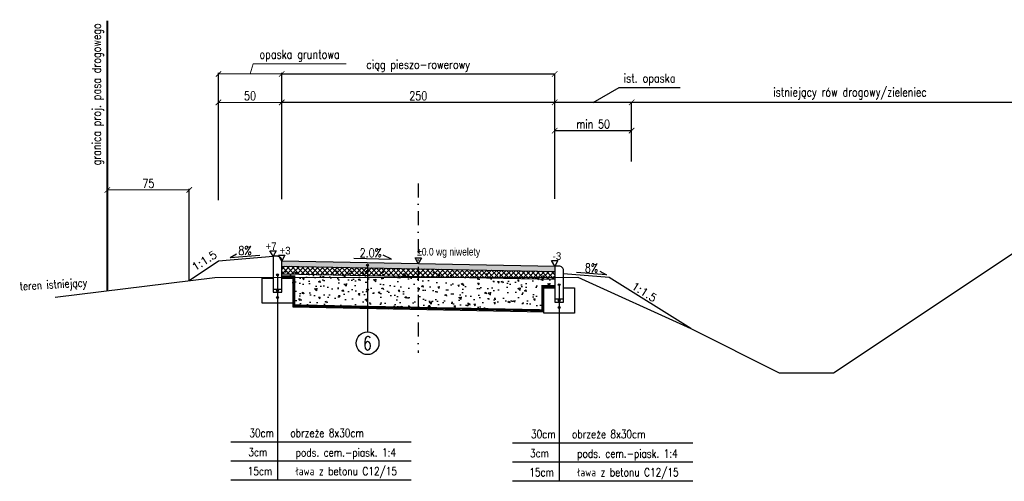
# Model space of a CAD drawing. Header units: metres. Extents: x 6562771 to 6588056, y 5578696 to 5586100.
# Tile 29 of 32: x 6578958 to 6579860, y 5580218 to 5580641. Entities that reach past the tile are written whole.
import ezdxf
from ezdxf.enums import TextEntityAlignment as Align

# ---------------------------------------------------------------- set-up
doc = ezdxf.new("R2010")
doc.units = ezdxf.units.M
doc.linetypes.add('DASHDOT', pattern=[25.4, 12.7, -6.35, 0, -6.35])
doc.linetypes.add('DASHED', pattern=[0.75, 0.5, -0.25])
for name, color, linetype in [('pkonstr-0_25', 1, 'Continuous'), ('pkonstr-0_50', 3, 'Continuous'), ('pkonstr-0_70', 4, 'Continuous'), ('pkonstr-istn', 14, 'Continuous'), ('pkonstr-opisy', 2, 'Continuous'), ('pkonstr-wymiary', 1, 'Continuous')]:
    doc.layers.add(name, color=color, linetype=linetype)
doc.styles.add('12mm', font='simplex.shx', dxfattribs={"width": 0.8, "height": 12})
doc.styles.add('2mm', font='simplex', dxfattribs={"height": 2})
doc.styles.add('7mm', font='simplex.shx', dxfattribs={"width": 0.75, "height": 7})
doc.styles.add('Opisy', font='simplex.shx', dxfattribs={"width": 0.8})
doc.styles.add('STYLE1', font='arial.ttf')
doc.styles.add('wymiary', font='simplex.shx', dxfattribs={"width": 0.8})
doc.dimstyles.new('ddd$0', dxfattribs={"dimtxt": 8, "dimasz": 5, "dimexe": 0.5, "dimexo": 1, "dimgap": 2, "dimtad": 1, "dimdec": 0, "dimzin": 0, "dimdsep": 46, "dimtxsty": 'wymiary', "dimblk": 'ARCHTICK', "dimcen": 0, "dimclrd": 256, "dimclre": 256, "dimclrt": 256, "dimadec": 0, "dimazin": 0, "dimtfac": 1, "dimtdec": 0, "dimtmove": 1, "dimatfit": 3, "dimldrblk": 'DOT', "dimfxl": 1, "dimtolj": 1, "dimtzin": 0, "dimlwd": -1, "dimlwe": -1, "dimarcsym": 0})
doc.dimstyles.new('szczegoly-1-20', dxfattribs={"dimtxt": 4, "dimasz": 2, "dimexe": 1, "dimexo": 2.5, "dimgap": 0.5, "dimtad": 1, "dimdec": 0, "dimzin": 0, "dimdsep": 46, "dimtxsty": 'wymiary', "dimblk": 'ARCHTICK', "dimcen": 0, "dimclrd": 256, "dimclre": 256, "dimclrt": 256, "dimadec": 0, "dimazin": 0, "dimtfac": 1, "dimtdec": 0, "dimtmove": 1, "dimatfit": 3, "dimldrblk": 'ARCHTICK', "dimfxl": 1, "dimtolj": 1, "dimtzin": 0, "dimlwd": -1, "dimlwe": -1, "dimarcsym": 0})

# ---------------------------------------------------------------- blocks, each defined once
blk = doc.blocks.new('_ArchTick')
at = {"color": 0, "linetype": 'ByBlock', "const_width": 0.15}
blk.add_lwpolyline([(-0.5, -0.5), (0.5, 0.5)], dxfattribs=at)
blk = doc.blocks.new('*D244')
at = {"layer": 'Defpoints', "color": 0, "transparency": 16777216}
for p in [(6579518.8, 5580565.45), (6579518.8, 5580512.19), (6579918.8, 5580510.39)]:
    blk.add_point(p, dxfattribs=at)
at = {"layer": 'pkonstr-wymiary', "transparency": 16777216}
for p, q in [((6579518.8, 5580513.19), (6579518.8, 5580565.95)), ((6579918.8, 5580565.45), (6579518.8, 5580565.45)), ((6579918.8, 5580511.39), (6579918.8, 5580565.95))]:
    blk.add_line(p, q, dxfattribs=at)
at = {"layer": 'pkonstr-wymiary', "transparency": 16777216, "xscale": 5, "yscale": 5, "zscale": 5, "rotation": 180}
blk.add_blockref('_ArchTick', (6579518.8, 5580565.45), dxfattribs=at)
at = {"layer": 'pkonstr-wymiary', "transparency": 16777216, "xscale": 5, "yscale": 5, "zscale": 5}
blk.add_blockref('_ArchTick', (6579918.8, 5580565.45), dxfattribs=at)
at = {"layer": 'pkonstr-wymiary', "transparency": 16777216, "insert": (6579718.8, 5580573.54), "char_height": 8, "attachment_point": 5, "style": 'wymiary'}
blk.add_mtext('\\A1;istniejący rów drogowy/zieleniec', dxfattribs=at)
blk = doc.blocks.new('_Dot')
at = {"color": 0, "linetype": 'ByBlock', "lineweight": -2}
blk.add_line((-0.5, 0), (-1, 0), dxfattribs=at)
at = {"color": 0, "linetype": 'ByBlock', "const_width": 0.5}
blk.add_lwpolyline([(-0.25, 0, 1), (0.25, 0, 1)], format="xyb", close=True, dxfattribs=at)
blk = doc.blocks.new('*D245')
at = {"layer": 'Defpoints', "color": 0, "transparency": 16777216}
for p in [(6579518.8, 5580539.57), (6579518.8, 5580510.39), (6579448.3, 5580475.98)]:
    blk.add_point(p, dxfattribs=at)
at = {"layer": 'pkonstr-wymiary', "transparency": 16777216}
for p, q in [((6579448.3, 5580476.98), (6579448.3, 5580540.07)), ((6579448.3, 5580539.57), (6579518.8, 5580539.57)), ((6579518.8, 5580511.39), (6579518.8, 5580540.07))]:
    blk.add_line(p, q, dxfattribs=at)
at = {"layer": 'pkonstr-wymiary', "transparency": 16777216, "xscale": 5, "yscale": 5, "zscale": 5, "rotation": 180}
blk.add_blockref('_ArchTick', (6579448.3, 5580539.57), dxfattribs=at)
at = {"layer": 'pkonstr-wymiary', "transparency": 16777216, "xscale": 5, "yscale": 5, "zscale": 5}
blk.add_blockref('_ArchTick', (6579518.8, 5580539.57), dxfattribs=at)
at = {"layer": 'pkonstr-wymiary', "transparency": 16777216, "insert": (6579483.55, 5580545.57), "char_height": 8, "attachment_point": 5, "style": 'wymiary'}
blk.add_mtext('\\A1;min 50', dxfattribs=at)
blk = doc.blocks.new('*D246')
at = {"layer": 'Defpoints', "color": 0, "transparency": 16777216}
for p in [(6579448.3, 5580565.45), (6579518.8, 5580510.39), (6579448.3, 5580475.98)]:
    blk.add_point(p, dxfattribs=at)
at = {"layer": 'pkonstr-wymiary', "transparency": 16777216}
for p, q in [((6579483.55, 5580565.45), (6579507.21, 5580578.95)), ((6579507.21, 5580578.95), (6579563.32, 5580578.95)), ((6579448.3, 5580476.98), (6579448.3, 5580565.95)), ((6579518.8, 5580565.45), (6579448.3, 5580565.45)), ((6579518.8, 5580511.39), (6579518.8, 5580565.95))]:
    blk.add_line(p, q, dxfattribs=at)
at = {"layer": 'pkonstr-wymiary', "transparency": 16777216, "xscale": 5, "yscale": 5, "zscale": 5, "rotation": 180}
blk.add_blockref('_ArchTick', (6579448.3, 5580565.45), dxfattribs=at)
at = {"layer": 'pkonstr-wymiary', "transparency": 16777216, "xscale": 5, "yscale": 5, "zscale": 5}
blk.add_blockref('_ArchTick', (6579518.8, 5580565.45), dxfattribs=at)
at = {"layer": 'pkonstr-wymiary', "transparency": 16777216, "insert": (6579535.26, 5580586.28), "char_height": 8, "attachment_point": 5, "style": 'wymiary'}
blk.add_mtext('\\A1;ist. opaska', dxfattribs=at)
blk = doc.blocks.new('*D247')
at = {"layer": 'Defpoints', "color": 0, "transparency": 16777216}
for p in [(6579448.3, 5580591.45), (6579198.3, 5580475.83), (6579448.3, 5580475.98)]:
    blk.add_point(p, dxfattribs=at)
at = {"layer": 'pkonstr-wymiary', "transparency": 16777216}
for p, q in [((6579198.3, 5580476.83), (6579198.3, 5580591.95)), ((6579198.3, 5580591.45), (6579448.3, 5580591.45)), ((6579448.3, 5580476.98), (6579448.3, 5580591.95))]:
    blk.add_line(p, q, dxfattribs=at)
at = {"layer": 'pkonstr-wymiary', "transparency": 16777216, "xscale": 5, "yscale": 5, "zscale": 5, "rotation": 180}
blk.add_blockref('_ArchTick', (6579198.3, 5580591.45), dxfattribs=at)
at = {"layer": 'pkonstr-wymiary', "transparency": 16777216, "xscale": 5, "yscale": 5, "zscale": 5}
blk.add_blockref('_ArchTick', (6579448.3, 5580591.45), dxfattribs=at)
at = {"layer": 'pkonstr-wymiary', "transparency": 16777216, "insert": (6579323.3, 5580598.79), "char_height": 8, "attachment_point": 5, "style": 'wymiary'}
blk.add_mtext('\\A1;ciąg pieszo-rowerowy', dxfattribs=at)
blk = doc.blocks.new('*D248')
at = {"layer": 'Defpoints', "color": 0, "transparency": 16777216}
for p in [(6579198.3, 5580565.45), (6579198.3, 5580475.83), (6579448.3, 5580475.98)]:
    blk.add_point(p, dxfattribs=at)
at = {"layer": 'pkonstr-wymiary', "transparency": 16777216}
for p, q in [((6579198.3, 5580476.83), (6579198.3, 5580565.95)), ((6579448.3, 5580565.45), (6579198.3, 5580565.45)), ((6579448.3, 5580476.98), (6579448.3, 5580565.95))]:
    blk.add_line(p, q, dxfattribs=at)
at = {"layer": 'pkonstr-wymiary', "transparency": 16777216, "xscale": 5, "yscale": 5, "zscale": 5, "rotation": 180}
blk.add_blockref('_ArchTick', (6579198.3, 5580565.45), dxfattribs=at)
at = {"layer": 'pkonstr-wymiary', "transparency": 16777216, "xscale": 5, "yscale": 5, "zscale": 5}
blk.add_blockref('_ArchTick', (6579448.3, 5580565.45), dxfattribs=at)
at = {"layer": 'pkonstr-wymiary', "transparency": 16777216, "insert": (6579323.3, 5580571.45), "char_height": 8, "attachment_point": 5, "style": 'wymiary'}
blk.add_mtext('\\A1;250', dxfattribs=at)
blk = doc.blocks.new('*D251')
at = {"layer": 'Defpoints', "color": 0, "transparency": 16777216}
for p in [(6579198.3, 5580565.45), (6579198.3, 5580539.99), (6579140.31, 5580475.19)]:
    blk.add_point(p, dxfattribs=at)
at = {"layer": 'pkonstr-wymiary', "transparency": 16777216}
for p, q in [((6579140.31, 5580475.69), (6579140.31, 5580566.45)), ((6579198.3, 5580540.49), (6579198.3, 5580566.45))]:
    blk.add_line(p, q, dxfattribs=at)
at = {"layer": 'pkonstr-wymiary', "lineweight": 0, "transparency": 16777216}
blk.add_line((6579140.31, 5580565.45), (6579198.3, 5580565.45), dxfattribs=at)
at = {"layer": 'pkonstr-wymiary', "lineweight": 0, "transparency": 16777216, "xscale": 5, "yscale": 5, "zscale": 5, "rotation": 180}
blk.add_blockref('_ArchTick', (6579140.31, 5580565.45), dxfattribs=at)
at = {"layer": 'pkonstr-wymiary', "lineweight": 0, "transparency": 16777216, "xscale": 5, "yscale": 5, "zscale": 5}
blk.add_blockref('_ArchTick', (6579198.3, 5580565.45), dxfattribs=at)
at = {"layer": 'pkonstr-wymiary', "transparency": 16777216, "insert": (6579169.31, 5580571.45), "char_height": 8, "attachment_point": 5, "style": 'wymiary'}
blk.add_mtext('\\A1;50', dxfattribs=at)
blk = doc.blocks.new('*D252')
at = {"layer": 'Defpoints', "color": 0, "transparency": 16777216}
for p in [(6579198.3, 5580591.45), (6579198.3, 5580543.85), (6579140.31, 5580475.19)]:
    blk.add_point(p, dxfattribs=at)
at = {"layer": 'pkonstr-wymiary', "lineweight": 0, "transparency": 16777216}
for p, q in [((6579169.31, 5580591.45), (6579172.11, 5580600.79)), ((6579172.11, 5580600.79), (6579257.18, 5580600.79)), ((6579140.31, 5580591.45), (6579198.3, 5580591.45))]:
    blk.add_line(p, q, dxfattribs=at)
at = {"layer": 'pkonstr-wymiary', "transparency": 16777216}
for p, q in [((6579140.31, 5580475.69), (6579140.31, 5580592.45)), ((6579198.3, 5580544.35), (6579198.3, 5580592.45))]:
    blk.add_line(p, q, dxfattribs=at)
at = {"layer": 'pkonstr-wymiary', "lineweight": 0, "transparency": 16777216, "xscale": 5, "yscale": 5, "zscale": 5, "rotation": 180}
blk.add_blockref('_ArchTick', (6579140.31, 5580591.45), dxfattribs=at)
at = {"layer": 'pkonstr-wymiary', "lineweight": 0, "transparency": 16777216, "xscale": 5, "yscale": 5, "zscale": 5}
blk.add_blockref('_ArchTick', (6579198.3, 5580591.45), dxfattribs=at)
at = {"layer": 'pkonstr-wymiary', "transparency": 16777216, "insert": (6579214.64, 5580608.12), "char_height": 8, "attachment_point": 5, "style": 'wymiary'}
blk.add_mtext('\\A1;opaska gruntowa', dxfattribs=at)
blk = doc.blocks.new('*D253')
at = {"layer": 'Defpoints', "color": 0, "transparency": 16777216}
for p in [(6579113.53, 5580485.15), (6579038.53, 5580471.59), (6579113.53, 5580402.11)]:
    blk.add_point(p, dxfattribs=at)
at = {"layer": 'pkonstr-wymiary', "transparency": 16777216}
for p, q in [((6579038.53, 5580472.09), (6579038.53, 5580486.15)), ((6579113.53, 5580402.61), (6579113.53, 5580486.15))]:
    blk.add_line(p, q, dxfattribs=at)
at = {"layer": 'pkonstr-wymiary', "lineweight": 0, "transparency": 16777216}
blk.add_line((6579038.53, 5580485.15), (6579113.53, 5580485.15), dxfattribs=at)
at = {"layer": 'pkonstr-wymiary', "lineweight": 0, "transparency": 16777216, "xscale": 5, "yscale": 5, "zscale": 5, "rotation": 180}
blk.add_blockref('_ArchTick', (6579038.53, 5580485.15), dxfattribs=at)
at = {"layer": 'pkonstr-wymiary', "lineweight": 0, "transparency": 16777216, "xscale": 5, "yscale": 5, "zscale": 5}
blk.add_blockref('_ArchTick', (6579113.53, 5580485.15), dxfattribs=at)
at = {"layer": 'pkonstr-wymiary', "transparency": 16777216, "insert": (6579076.03, 5580491.15), "char_height": 8, "attachment_point": 5, "style": 'wymiary'}
blk.add_mtext('\\A1;75', dxfattribs=at)

msp = doc.modelspace()

# ---------------------------------------------------------------- hatches: boundary and pattern name
at = {"layer": 'pkonstr-0_50'}
h = msp.add_hatch(color=252, dxfattribs=at)
h.dxf.hatch_style = 1
h.paths.add_polyline_path([(6579198.3, 5580415.34), (6579198.3, 5580420.34), (6579448.3, 5580415.34), (6579448.3, 5580410.34)])
h = msp.add_hatch(dxfattribs=at)
h.set_pattern_fill('ANSI37', color=252, angle=180)
h.set_pattern_definition([(315, (13155701.5995, 1546.2823), (-2.2450640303, -2.2450640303), []), (225, (13155701.5995, 1546.2823), (-2.2450640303, 2.2450640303), [])])
h.paths.add_polyline_path([(6579448.3, 5580410.34), (6579448.3, 5580403.33), (6579198.3, 5580408.34), (6579198.26, 5580415.34)])
h = msp.add_hatch(dxfattribs=at)
h.set_pattern_fill('AR-CONC', color=252, scale=0.1, angle=180)
h.set_pattern_definition([(310, (6803481.125, 5138926.01), (18.2184669, 1.59390855), [1.905, -20.955]), (5, (6803481.125, 5138926.01), (-3.52434214, -19.1056845), [1.524, -16.7640584]), (259.5485553, (6803482.643, 5138926.143), (14.6941247, -17.5117752), [1.6190009, -17.80902446]), (313.8158, (6803481.125, 5138920.93), (27.1079041, 4.2042328), [2.8575, -31.4325]), (263.3644424, (6803483.384, 5138921.28), (23.7404134, -24.7426125), [2.4285023, -26.7135608]), (8.815849, (6803481.125, 5138920.93), (23.7404134, -24.7426125), [2.2859967, -25.1459732]), (339, (6803483.665, 5138922.2), (15.16143913, 10.2265198), [1.905, -20.955]), (34, (6803483.665, 5138922.2), (6.1802028, -18.4187966), [1.524, -16.764]), (288.548555, (6803484.928, 5138923.053), (21.3416419, -8.1922769), [1.6190009, -17.80899376]), (322.5, (6803481.125, 5138926.0105), (0.308860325, -8.45550389), [0, -16.5608, 0, -17.018, 0, -16.8275]), (352.5, (6803481.125, 5138926.0105), (6.68196625, -10.01805748), [0, -9.7028, 0, -16.1798, 0, -6.4135]), (32.5, (6803475.461, 5138926.0105), (13.55905952, 0.5728744), [0, -6.35, 0, -19.812, 0, -26.289]), (42.5, (6803472.921, 5138926.01), (14.81291814, -2.5426491), [0, -8.255, 0, -13.1572, 0, -18.669])])
h.paths.add_polyline_path([(6579448.3, 5580395.34), (6579438.3, 5580395.34), (6579438.3, 5580373.52), (6579208.3, 5580378.13), (6579208.3, 5580404.34), (6579198.3, 5580404.34), (6579198.3, 5580412.34), (6579448.3, 5580407.34)])

# ---------------------------------------------------------------- linework, layer by layer
at = {"layer": 'pkonstr-0_25'}
for p, q in [((6579150.92, 5580423.33), (6579156.81, 5580426.58)), ((6579150.92, 5580423.33), (6579178.33, 5580425.52)), ((6579495.68, 5580407.33), (6579468.27, 5580409.52))]:
    msp.add_line(p, q, dxfattribs=at)
at = {"layer": 'pkonstr-0_25', "linetype": 'Continuous'}
for p, q in [((6579276.84, 5580416.14), (6579276.89, 5580355.1)), ((6579194.3, 5580407.34), (6579194.3, 5580219.13)), ((6579452.3, 5580398.34), (6579452.29, 5580218.13)), ((6579316.76, 5580254.13), (6579151.67, 5580254.13)), ((6579574.76, 5580253.13), (6579409.67, 5580253.13)), ((6579316.76, 5580236.63), (6579151.67, 5580236.63)), ((6579574.76, 5580235.63), (6579409.67, 5580235.63))]:
    msp.add_line(p, q, dxfattribs=at)
at = {"layer": 'pkonstr-0_25'}
msp.add_lwpolyline([(6579264.38, 5580422.53), (6579298.75, 5580421.84), (6579291.17, 5580425.46)], dxfattribs=at)
at = {"layer": 'pkonstr-0_25', "flags": 128}
msp.add_lwpolyline([(6579489.8, 5580410.58), (6579495.68, 5580407.33), (6579468.27, 5580409.52)], dxfattribs=at)
at = {"layer": 'pkonstr-0_25', "linetype": 'Continuous'}
msp.add_circle((6579276.86, 5580344.68), 10.42, dxfattribs=at)
at = {"layer": 'pkonstr-0_50'}
for p, q in [((6579113.53, 5580402.11), (6579140.3, 5580420.34)), ((6579140.3, 5580420.34), (6579190.3, 5580424.34)), ((6579198.3, 5580420.34), (6579448.3, 5580415.34)), ((6579198.26, 5580415.34), (6579448.26, 5580410.34)), ((6579198.3, 5580408.34), (6579448.3, 5580403.33)), ((6579498.3, 5580404.98), (6579456.3, 5580408.34)), ((6579573.13, 5580358.29), (6579498.3, 5580404.98)), ((6579208.3, 5580378.13), (6579438.3, 5580373.52))]:
    msp.add_line(p, q, dxfattribs=at)
at = {"layer": 'pkonstr-0_50', "color": 4, "const_width": 2, "flags": 128}
msp.add_lwpolyline([(6579038.53, 5580392.79), (6579038.53, 5580640.22)], dxfattribs=at)
at = {"layer": 'pkonstr-0_50'}
for points in [[(6579190.3, 5580394.34), (6579198.3, 5580394.34), (6579198.3, 5580420.34, 0.414214), (6579194.3, 5580424.34), (6579190.3, 5580424.34)], [(6579448.3, 5580385.34), (6579456.3, 5580385.34), (6579456.3, 5580411.34, 0.414214), (6579452.3, 5580415.34), (6579448.3, 5580415.34)]]:
    msp.add_lwpolyline(points, format="xyb", close=True, dxfattribs=at)
at = {"layer": 'pkonstr-0_50', "flags": 128}
for points in [[(6579190.3, 5580391.34), (6579198.3, 5580391.34), (6579198.3, 5580404.34), (6579208.3, 5580404.34), (6579208.3, 5580381.34), (6579180.3, 5580381.34), (6579180.3, 5580404.34), (6579190.3, 5580404.34), (6579190.3, 5580391.34)], [(6579448.3, 5580382.34), (6579456.3, 5580382.34), (6579456.3, 5580395.34), (6579466.3, 5580395.34), (6579466.3, 5580372.34), (6579438.3, 5580372.34), (6579438.3, 5580395.34), (6579448.3, 5580395.34), (6579448.3, 5580382.34)]]:
    msp.add_lwpolyline(points, close=True, dxfattribs=at)
at = {"layer": 'pkonstr-0_50', "color": 180, "linetype": 'DASHED', "ltscale": 15, "true_color": 0x3326ed, "flags": 128}
msp.add_lwpolyline([(6579448.3, 5580396.9, 2, 2, 0), (6579437.2, 5580396.9, 2, 2, 0), (6579437.2, 5580374.85, 2, 2, 0), (6579209.69, 5580379.29, 2, 2, 0), (6579209.69, 5580379.29, 2, 2, 0), (6579209.69, 5580379.29, 2, 2, 0), (6579209.69, 5580379.29, 2, 2, 0), (6579209.65, 5580405.98, 2, 2, 0), (6579198.19, 5580405.9, 0, 0, 0)], format="xyseb", dxfattribs=at)
at = {"layer": 'pkonstr-0_50', "flags": 128}
msp.add_lwpolyline([(6579208.3, 5580381.34), (6579208.3, 5580378.13)], dxfattribs=at)
at = {"layer": 'pkonstr-0_70', "color": 4}
for centre in [(6579276.84, 5580416.14), (6579194.3, 5580407.34), (6579276.84, 5580410.66), (6579452.3, 5580398.34), (6579194.3, 5580392.93), (6579276.86, 5580393.73), (6579194.3, 5580386.53), (6579452.3, 5580383.93), (6579276.87, 5580377.98), (6579452.3, 5580377.53)]:
    msp.add_circle(centre, 0.869, dxfattribs=at)
at = {"layer": 'pkonstr-istn', "flags": 128}
for points in [[(6579469.48, 5580405.35), (6579573.13, 5580358.29), (6579653.8, 5580317.59), (6579703.8, 5580317.59), (6579918.8, 5580460.92), (6580078.8, 5580470.52), (6580428.8, 5580477.58), (6580778.8, 5580470.52), (6580938.8, 5580460.92), (6581153.8, 5580317.59), (6581203.8, 5580317.59), (6581338.8, 5580407.59)], [(6578990.67, 5580386.85), (6579137.07, 5580405.04)], [(6579137.07, 5580405.04), (6579469.48, 5580405.35)]]:
    msp.add_lwpolyline(points, dxfattribs=at)
at = {"layer": 'pkonstr-opisy'}
for points in [[(6579190.3, 5580429.4), (6579193.23, 5580429.4), (6579190.3, 5580424.34), (6579187.38, 5580429.4)], [(6579198.3, 5580425.4), (6579201.23, 5580425.4), (6579198.3, 5580420.34), (6579195.38, 5580425.4)], [(6579323.32, 5580422.93), (6579326.24, 5580422.93), (6579323.32, 5580417.86), (6579320.39, 5580422.93)], [(6579448.3, 5580420.4), (6579451.23, 5580420.4), (6579448.3, 5580415.34), (6579445.38, 5580420.4)]]:
    msp.add_lwpolyline(points, close=True, dxfattribs=at)
at = {"layer": 'pkonstr-wymiary'}
for p, q in [((6579316.76, 5580219.13), (6579151.67, 5580219.13)), ((6579574.76, 5580218.13), (6579409.67, 5580218.13))]:
    msp.add_line(p, q, dxfattribs=at)
at = {"layer": 'pkonstr-wymiary', "linetype": 'DASHDOT'}
msp.add_lwpolyline([(6579323.3, 5580491.08), (6579323.3, 5580335.83)], dxfattribs=at)

# ---------------------------------------------------------------- texts
at = {"layer": 'pkonstr-opisy', "style": 'Opisy', "width": 0.8}
for s, height, rotation, p in [('granica proj. pasa drogowego', 8, 90, (6579034.93, 5580637.91)), ('obrzeże 8x30cm', 7.5, 0, (6579273.56, 5580256.41)), ('obrzeże 8x30cm', 7.5, 0, (6579531.55, 5580255.41)), ('ława z betonu C12/15', 7.5, 0, (6579303.84, 5580221.41)), ('ława z betonu C12/15', 7.5, 0, (6579561.84, 5580220.41))]:
    msp.add_text(s, height=height, rotation=rotation, dxfattribs=at).set_placement(p, align=Align.BOTTOM_RIGHT)
at = {"layer": 'pkonstr-opisy', "style": 'STYLE1', "width": 0.9}
for s, p in [('+7', (6579188.58, 5580427.97)), ('+3', (6579201.33, 5580423.97)), ('-3', (6579450.37, 5580418.97))]:
    msp.add_text(s, height=7, dxfattribs=at).set_placement(p, align=Align.BOTTOM_CENTER)
at = {"layer": 'pkonstr-opisy', "style": '2mm'}
for rotation, p in [(32.28188, (6579130.42, 5580415.48)), (327.71812, (6579527.3, 5580386.83))]:
    msp.add_text('1:1.5', height=7.2, rotation=rotation, dxfattribs=at).set_placement(p, align=Align.BOTTOM_CENTER)
at = {"layer": 'pkonstr-opisy', "style": 'Opisy', "width": 0.8}
for p in [(6579164.64, 5580425.64), (6579481.97, 5580409.64)]:
    msp.add_text('8%', height=8, dxfattribs=at).set_placement(p, align=Align.CENTER)
msp.add_text('2.0%%%', height=8, rotation=0, dxfattribs=at).set_placement((6579279.74, 5580423.44), align=Align.CENTER)
at = {"layer": 'pkonstr-opisy', "style": 'STYLE1', "width": 0.8}
msp.add_text('%%P0.0 wg niwelety', height=7, dxfattribs=at).set_placement((6579322.28, 5580422.93), align=Align.BOTTOM_LEFT)
at = {"layer": 'pkonstr-opisy', "style": 'Opisy', "width": 0.8}
msp.add_text('teren istniejący', height=7.5, rotation=3.30008, dxfattribs=at).set_placement((6578958.33, 5580393.14))
at = {"layer": 'pkonstr-opisy', "linetype": 'Continuous', "style": '7mm', "width": 0.75}
msp.add_text('6', height=12.6, rotation=0, dxfattribs=at).set_placement((6579276.86, 5580344.68), align=Align.MIDDLE_CENTER)
at = {"layer": 'pkonstr-opisy', "ltscale": 0.1, "style": '12mm', "width": 0.8}
for s, rotation, p in [('30cm', 360, (6579191.19, 5580256.41)), ('30cm', 360, (6579449.19, 5580255.41)), ('3cm', 360, (6579185.11, 5580238.91)), ('pods. cem.-piask. 1:4', 0, (6579302.98, 5580238.55)), ('3cm', 360, (6579443.11, 5580237.91)), ('pods. cem.-piask. 1:4', 0, (6579560.98, 5580237.55)), ('15cm', 360, (6579189.68, 5580221.41)), ('15cm', 360, (6579447.68, 5580220.41))]:
    msp.add_text(s, height=7.5, rotation=rotation, dxfattribs=at).set_placement(p, align=Align.BOTTOM_RIGHT)

# ---------------------------------------------------------------- dimensions: what is measured, and where the dimension line sits
at = {"layer": 'pkonstr-wymiary'}
for base, p2, text, picture, middle in [((6579198.3, 5580591.45), (6579198.3, 5580543.85), 'opaska gruntowa', '*D252', (6579174.11, 5580608.12)), ((6579198.3, 5580565.45), (6579198.3, 5580539.99), '50', '*D251', (6579169.31, 5580571.45))]:
    dim = msp.add_linear_dim(base=base, p1=(6579140.31, 5580475.19), p2=p2, text=text, dimstyle='szczegoly-1-20', override={"dimtxt": 8, "dimasz": 5, "dimexo": 0.5, "dimgap": 2, "dimlwd": 0}, dxfattribs=at)
    dim.commit()
    dim.dimension.update_dxf_attribs({"geometry": picture, "text_midpoint": middle})
dim = msp.add_linear_dim(base=(6579448.3, 5580591.45), p1=(6579198.3, 5580475.83), p2=(6579448.3, 5580475.98), text='ciąg pieszo-rowerowy', dimstyle='ddd$0', override={"dimtmove": 0}, dxfattribs=at)
dim.commit()
dim.dimension.update_dxf_attribs({"geometry": '*D247', "text_midpoint": (6579323.3, 5580591.45), "dimtype": 160})
dim = msp.add_linear_dim(base=(6579448.3, 5580565.45), p1=(6579518.8, 5580510.39), p2=(6579448.3, 5580475.98), angle=180, text='ist. opaska', dimstyle='ddd$0', dxfattribs=at)
dim.commit()
dim.dimension.update_dxf_attribs({"geometry": '*D246', "text_midpoint": (6579509.21, 5580578.95), "dimtype": 160})
for base, p1, p2, text, picture, middle in [((6579518.8, 5580565.45), (6579918.8, 5580510.39), (6579518.8, 5580512.19), 'istniejący rów drogowy/zieleniec', '*D244', (6579718.8, 5580573.54)), ((6579518.8, 5580539.57), (6579448.3, 5580475.98), (6579518.8, 5580510.39), 'min 50', '*D245', (6579483.55, 5580545.57))]:
    dim = msp.add_linear_dim(base=base, p1=p1, p2=p2, angle=180, text=text, dimstyle='ddd$0', dxfattribs=at)
    dim.commit()
    dim.dimension.update_dxf_attribs({"geometry": picture, "text_midpoint": middle})
for base, p1, p2, dimstyle, override, picture, middle in [((6579198.3, 5580565.45), (6579448.3, 5580475.98), (6579198.3, 5580475.83), 'ddd$0', {"dimtmove": 0}, '*D248', (6579323.3, 5580571.45)), ((6579113.53, 5580485.15), (6579038.53, 5580471.59), (6579113.53, 5580402.11), 'szczegoly-1-20', {"dimtxt": 8, "dimasz": 5, "dimexo": 0.5, "dimgap": 2, "dimlwd": 0}, '*D253', (6579076.03, 5580491.15))]:
    dim = msp.add_linear_dim(base=base, p1=p1, p2=p2, dimstyle=dimstyle, override=override, dxfattribs=at)
    dim.commit()
    dim.dimension.update_dxf_attribs({"geometry": picture, "text_midpoint": middle})

doc.saveas('drawing.dxf')
